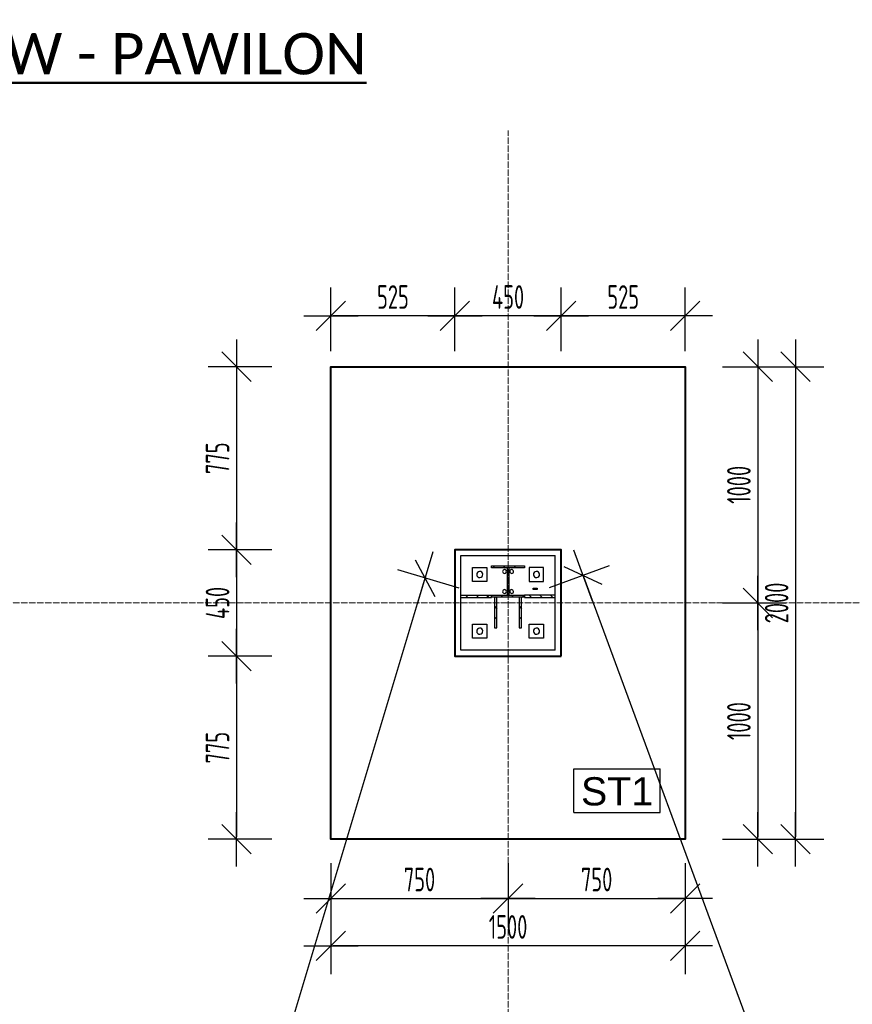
# Model space of a CAD drawing. Extents: x 68682 to 121374, y -47510 to -252.
# Tile 14 of 38: x 87124 to 90650, y -4419 to -252. Entities that reach past the tile are written whole.
import ezdxf
from ezdxf.enums import TextEntityAlignment as Align

# ---------------------------------------------------------------- set-up
doc = ezdxf.new("R2010")
doc.units = 0
doc.header["$LTSCALE"] = 1.125
doc.linetypes.add('GCAD_ISO04W100', pattern=[30, 24, -3, 0, -3])
for name, color, linetype, lineweight in [('--K_Fundamenty_lawy_przekroj', 41, 'Continuous', 40), ('M_Opisy inne', 7, 'Continuous', 25), ('M_Osie', 1, 'GCAD_ISO04W100', 15), ('M_Teksty duże', 3, 'Continuous', 50), ('M_Teksty średnie', 152, 'Continuous', 25)]:
    doc.layers.add(name, color=color, linetype=linetype, lineweight=lineweight)
for name, color, linetype in [('--TW_Wymiary', 1, 'Continuous'), ('TS_INNE_OBIEKTY', 7, 'Continuous'), ('TS_LINIE_WIDOCZNE', 7, 'Continuous'), ('TS_OPISY', 7, 'Continuous'), ('TS_OPISY_LINIE', 7, 'Continuous'), ('TS_OPISY_RAMKA', 7, 'Continuous'), ('TS_WYPELNIENIE', 7, 'Continuous')]:
    doc.layers.add(name, color=color, linetype=linetype)
doc.styles.add('ARIAL', font='arial.ttf')
doc.styles.add('MCAD_TD', font='calibri.ttf')
doc.styles.add('MCAD_TS', font='GENISO.SHX', dxfattribs={"width": 0.8})
doc.styles.add('MCAD_TWYM', font='GENISO.SHX', dxfattribs={"width": 0.7})
doc.dimstyles.new('MCAD_KR_50 [mm]', dxfattribs={"dimscale": 5, "dimtxt": 20, "dimasz": 2, "dimexe": 24, "dimexo": 0, "dimgap": 0, "dimtad": 0, "dimdec": 1, "dimrnd": 0.5, "dimzin": 9, "dimdsep": 46, "dimtxsty": 'MCAD_TWYM', "dimblk": 'MC_WYM_KR', "dimcen": 0, "dimdle": 20, "dimclrd": 256, "dimclre": 256, "dimclrt": 7, "dimazin": 0, "dimtfac": 0.033333, "dimtdec": 1, "dimtmove": 0, "dimatfit": 3, "dimldrblk": 'MC_WYM_ST', "dimfxl": 30, "dimfxlon": 1, "dimtvp": 0.8, "dimtolj": 1, "dimarcsym": 0})

# ---------------------------------------------------------------- blocks, each defined once
blk = doc.blocks.new('eoprz')
blk = doc.blocks.new('MC_WYM_KR')
at = {"color": 7, "linetype": 'ByBlock'}
blk.add_line((6.24, 6.24), (-6.24, -6.24), dxfattribs=at)
at = {"linetype": 'ByBlock'}
blk.add_line((11.52, 0), (-11.52, 0), dxfattribs=at)
blk = doc.blocks.new('*D4623')
at = {"layer": '--TW_Wymiary', "lineweight": -2}
for p, q in [((89417.2, -1655.5), (89417.2, -1385.5)), ((89942.2, -1655.5), (89942.2, -1385.5)), ((89932.2, -1505.5), (89427.2, -1505.5))]:
    blk.add_line(p, q, dxfattribs=at)
at = {"layer": 'Defpoints', "color": 0}
for p in [(89417.2, -1505.5), (89417.2, -1720.5), (89942.2, -1720.5)]:
    blk.add_point(p, dxfattribs=at)
at = {"layer": '--TW_Wymiary', "linetype": 'ByBlock', "lineweight": -2, "xscale": 10, "yscale": 10, "zscale": 10, "rotation": 180}
blk.add_blockref('MC_WYM_KR', (89417.2, -1505.5), dxfattribs=at)
at = {"layer": '--TW_Wymiary', "linetype": 'ByBlock', "lineweight": -2, "xscale": 10, "yscale": 10, "zscale": 10}
blk.add_blockref('MC_WYM_KR', (89942.2, -1505.5), dxfattribs=at)
at = {"layer": '--TW_Wymiary', "color": 7, "insert": (89679.7, -1425.5), "char_height": 100, "attachment_point": 5, "style": 'MCAD_TWYM'}
blk.add_mtext('\\A1;525', dxfattribs=at)
blk = doc.blocks.new('MC_WYM_ST')
blk.add_solid([(0, 0), (-14.68, 3), (-14.68, -3), (0, 0)])
blk = doc.blocks.new('*D4624')
at = {"layer": '--TW_Wymiary', "lineweight": -2}
for p, q in [((88967.2, -1655.5), (88967.2, -1385.5)), ((89417.2, -1655.5), (89417.2, -1385.5)), ((89407.2, -1505.5), (88977.2, -1505.5))]:
    blk.add_line(p, q, dxfattribs=at)
at = {"layer": 'Defpoints', "color": 0}
for p in [(88967.2, -1505.5), (88967.2, -1720.5), (89417.2, -1720.5)]:
    blk.add_point(p, dxfattribs=at)
at = {"layer": '--TW_Wymiary', "linetype": 'ByBlock', "lineweight": -2, "xscale": 10, "yscale": 10, "zscale": 10, "rotation": 180}
blk.add_blockref('MC_WYM_KR', (88967.2, -1505.5), dxfattribs=at)
at = {"layer": '--TW_Wymiary', "linetype": 'ByBlock', "lineweight": -2, "xscale": 10, "yscale": 10, "zscale": 10}
blk.add_blockref('MC_WYM_KR', (89417.2, -1505.5), dxfattribs=at)
at = {"layer": '--TW_Wymiary', "color": 7, "insert": (89192.2, -1425.5), "char_height": 100, "attachment_point": 5, "style": 'MCAD_TWYM'}
blk.add_mtext('\\A1;450', dxfattribs=at)
blk = doc.blocks.new('*D4625')
at = {"layer": '--TW_Wymiary', "lineweight": -2}
for p, q in [((88442.2, -1655.5), (88442.2, -1385.5)), ((88967.2, -1655.5), (88967.2, -1385.5)), ((88957.2, -1505.5), (88452.2, -1505.5))]:
    blk.add_line(p, q, dxfattribs=at)
at = {"layer": 'Defpoints', "color": 0}
for p in [(88442.2, -1505.5), (88442.2, -1720.5), (88967.2, -1720.5)]:
    blk.add_point(p, dxfattribs=at)
at = {"layer": '--TW_Wymiary', "linetype": 'ByBlock', "lineweight": -2, "xscale": 10, "yscale": 10, "zscale": 10, "rotation": 180}
blk.add_blockref('MC_WYM_KR', (88442.2, -1505.5), dxfattribs=at)
at = {"layer": '--TW_Wymiary', "linetype": 'ByBlock', "lineweight": -2, "xscale": 10, "yscale": 10, "zscale": 10}
blk.add_blockref('MC_WYM_KR', (88967.2, -1505.5), dxfattribs=at)
at = {"layer": '--TW_Wymiary', "color": 7, "insert": (88704.7, -1425.5), "char_height": 100, "attachment_point": 5, "style": 'MCAD_TWYM'}
blk.add_mtext('\\A1;525', dxfattribs=at)
blk = doc.blocks.new('*D4626')
at = {"layer": '--TW_Wymiary', "lineweight": -2}
for p, q in [((88192.2, -1720.5), (87922.2, -1720.5)), ((88042.2, -1730.5), (88042.2, -2485.5)), ((88192.2, -2495.5), (87922.2, -2495.5))]:
    blk.add_line(p, q, dxfattribs=at)
at = {"layer": 'Defpoints', "color": 0}
for p in [(88442.2, -1720.5), (88042.2, -2495.5), (88439.7, -2495.5)]:
    blk.add_point(p, dxfattribs=at)
at = {"layer": '--TW_Wymiary', "linetype": 'ByBlock', "lineweight": -2, "xscale": 10, "yscale": 10, "zscale": 10}
for p, rotation in [((88042.2, -1720.5), 90), ((88042.2, -2495.5), 270)]:
    blk.add_blockref('MC_WYM_KR', p, dxfattribs=dict(at, rotation=rotation))
at = {"layer": '--TW_Wymiary', "color": 7, "insert": (87962.2, -2108), "char_height": 100, "attachment_point": 5, "rotation": 90, "style": 'MCAD_TWYM'}
blk.add_mtext('\\A1;775', dxfattribs=at)
blk = doc.blocks.new('*D4627')
at = {"layer": '--TW_Wymiary', "lineweight": -2}
for p, q in [((88192.2, -2495.5), (87922.2, -2495.5)), ((88042.2, -2505.5), (88042.2, -2935.5)), ((88192.2, -2945.5), (87922.2, -2945.5))]:
    blk.add_line(p, q, dxfattribs=at)
at = {"layer": 'Defpoints', "color": 0}
for p in [(88439.7, -2495.5), (88042.2, -2945.5), (88442.2, -2945.5)]:
    blk.add_point(p, dxfattribs=at)
at = {"layer": '--TW_Wymiary', "linetype": 'ByBlock', "lineweight": -2, "xscale": 10, "yscale": 10, "zscale": 10}
for p, rotation in [((88042.2, -2495.5), 90), ((88042.2, -2945.5), 270)]:
    blk.add_blockref('MC_WYM_KR', p, dxfattribs=dict(at, rotation=rotation))
at = {"layer": '--TW_Wymiary', "color": 7, "insert": (87962.2, -2720.5), "char_height": 100, "attachment_point": 5, "rotation": 90, "style": 'MCAD_TWYM'}
blk.add_mtext('\\A1;450', dxfattribs=at)
blk = doc.blocks.new('*D4628')
at = {"layer": '--TW_Wymiary', "lineweight": -2}
for p, q in [((88192.2, -2945.5), (87922.2, -2945.5)), ((88042.2, -2955.5), (88042.2, -3710.5)), ((88192.2, -3720.5), (87922.2, -3720.5))]:
    blk.add_line(p, q, dxfattribs=at)
at = {"layer": 'Defpoints', "color": 0}
for p in [(88442.2, -2945.5), (88042.2, -3720.5), (88442.2, -3720.5)]:
    blk.add_point(p, dxfattribs=at)
at = {"layer": '--TW_Wymiary', "linetype": 'ByBlock', "lineweight": -2, "xscale": 10, "yscale": 10, "zscale": 10}
for p, rotation in [((88042.2, -2945.5), 90), ((88042.2, -3720.5), 270)]:
    blk.add_blockref('MC_WYM_KR', p, dxfattribs=dict(at, rotation=rotation))
at = {"layer": '--TW_Wymiary', "color": 7, "insert": (87962.2, -3333), "char_height": 100, "attachment_point": 5, "rotation": 90, "style": 'MCAD_TWYM'}
blk.add_mtext('\\A1;775', dxfattribs=at)
blk = doc.blocks.new('*D4629')
at = {"layer": '--TW_Wymiary', "lineweight": -2}
for p, q in [((88442.2, -3821.1), (88442.2, -4091.1)), ((89192.2, -3821.1), (89192.2, -4091.1)), ((88452.2, -3971.1), (89182.2, -3971.1))]:
    blk.add_line(p, q, dxfattribs=at)
at = {"layer": 'Defpoints', "color": 0}
for p in [(88442.2, -3720.5), (89192.2, -3720.5), (89192.2, -3971.1)]:
    blk.add_point(p, dxfattribs=at)
at = {"layer": '--TW_Wymiary', "linetype": 'ByBlock', "lineweight": -2, "xscale": 10, "yscale": 10, "zscale": 10, "rotation": 180}
blk.add_blockref('MC_WYM_KR', (88442.2, -3971.1), dxfattribs=at)
at = {"layer": '--TW_Wymiary', "linetype": 'ByBlock', "lineweight": -2, "xscale": 10, "yscale": 10, "zscale": 10}
blk.add_blockref('MC_WYM_KR', (89192.2, -3971.1), dxfattribs=at)
at = {"layer": '--TW_Wymiary', "color": 7, "insert": (88817.2, -3891.1), "char_height": 100, "attachment_point": 5, "style": 'MCAD_TWYM'}
blk.add_mtext('\\A1;750', dxfattribs=at)
blk = doc.blocks.new('*D4630')
at = {"layer": '--TW_Wymiary', "lineweight": -2}
for p, q in [((89192.2, -3821.1), (89192.2, -4091.1)), ((89942.2, -3821.1), (89942.2, -4091.1)), ((89202.2, -3971.1), (89932.2, -3971.1))]:
    blk.add_line(p, q, dxfattribs=at)
at = {"layer": 'Defpoints', "color": 0}
for p in [(89192.2, -3720.5), (89942.2, -3720.5), (89942.2, -3971.1)]:
    blk.add_point(p, dxfattribs=at)
at = {"layer": '--TW_Wymiary', "linetype": 'ByBlock', "lineweight": -2, "xscale": 10, "yscale": 10, "zscale": 10, "rotation": 180}
blk.add_blockref('MC_WYM_KR', (89192.2, -3971.1), dxfattribs=at)
at = {"layer": '--TW_Wymiary', "linetype": 'ByBlock', "lineweight": -2, "xscale": 10, "yscale": 10, "zscale": 10}
blk.add_blockref('MC_WYM_KR', (89942.2, -3971.1), dxfattribs=at)
at = {"layer": '--TW_Wymiary', "color": 7, "insert": (89567.2, -3891.1), "char_height": 100, "attachment_point": 5, "style": 'MCAD_TWYM'}
blk.add_mtext('\\A1;750', dxfattribs=at)
blk = doc.blocks.new('*D4631')
at = {"layer": '--TW_Wymiary', "lineweight": -2}
for p, q in [((88442.2, -4021.6), (88442.2, -4291.6)), ((89942.2, -4021.6), (89942.2, -4291.6)), ((89932.2, -4171.6), (88452.2, -4171.6))]:
    blk.add_line(p, q, dxfattribs=at)
at = {"layer": 'Defpoints', "color": 0}
for p in [(88442.2, -3720.5), (89942.2, -3720.5), (88442.2, -4171.6)]:
    blk.add_point(p, dxfattribs=at)
at = {"layer": '--TW_Wymiary', "linetype": 'ByBlock', "lineweight": -2, "xscale": 10, "yscale": 10, "zscale": 10, "rotation": 180}
blk.add_blockref('MC_WYM_KR', (88442.2, -4171.6), dxfattribs=at)
at = {"layer": '--TW_Wymiary', "linetype": 'ByBlock', "lineweight": -2, "xscale": 10, "yscale": 10, "zscale": 10}
blk.add_blockref('MC_WYM_KR', (89942.2, -4171.6), dxfattribs=at)
at = {"layer": '--TW_Wymiary', "color": 7, "insert": (89192.2, -4091.6), "char_height": 100, "attachment_point": 5, "style": 'MCAD_TWYM'}
blk.add_mtext('\\A1;1500', dxfattribs=at)
blk = doc.blocks.new('*D4632')
at = {"layer": '--TW_Wymiary', "lineweight": -2}
for p, q in [((90099.6, -1720.5), (90369.6, -1720.5)), ((90249.6, -1730.5), (90249.6, -2710.5)), ((90099.6, -2720.5), (90369.6, -2720.5))]:
    blk.add_line(p, q, dxfattribs=at)
at = {"layer": 'Defpoints', "color": 0}
for p in [(89942.2, -1720.5), (89942.2, -2720.5), (90249.6, -2720.5)]:
    blk.add_point(p, dxfattribs=at)
at = {"layer": '--TW_Wymiary', "linetype": 'ByBlock', "lineweight": -2, "xscale": 10, "yscale": 10, "zscale": 10}
for p, rotation in [((90249.6, -1720.5), 90), ((90249.6, -2720.5), 270)]:
    blk.add_blockref('MC_WYM_KR', p, dxfattribs=dict(at, rotation=rotation))
at = {"layer": '--TW_Wymiary', "color": 7, "insert": (90169.6, -2220.5), "char_height": 100, "attachment_point": 5, "rotation": 90, "style": 'MCAD_TWYM'}
blk.add_mtext('\\A1;1000', dxfattribs=at)
blk = doc.blocks.new('*D4633')
at = {"layer": '--TW_Wymiary', "lineweight": -2}
for p, q in [((90099.6, -2720.5), (90369.6, -2720.5)), ((90249.6, -2730.5), (90249.6, -3710.5)), ((90099.6, -3720.5), (90369.6, -3720.5))]:
    blk.add_line(p, q, dxfattribs=at)
at = {"layer": 'Defpoints', "color": 0}
for p in [(89942.2, -2720.5), (89942.2, -3720.5), (90249.6, -3720.5)]:
    blk.add_point(p, dxfattribs=at)
at = {"layer": '--TW_Wymiary', "linetype": 'ByBlock', "lineweight": -2, "xscale": 10, "yscale": 10, "zscale": 10}
for p, rotation in [((90249.6, -2720.5), 90), ((90249.6, -3720.5), 270)]:
    blk.add_blockref('MC_WYM_KR', p, dxfattribs=dict(at, rotation=rotation))
at = {"layer": '--TW_Wymiary', "color": 7, "insert": (90169.6, -3220.5), "char_height": 100, "attachment_point": 5, "rotation": 90, "style": 'MCAD_TWYM'}
blk.add_mtext('\\A1;1000', dxfattribs=at)
blk = doc.blocks.new('*D4634')
at = {"layer": '--TW_Wymiary', "lineweight": -2}
for p, q in [((90259.4, -1720.5), (90529.4, -1720.5)), ((90409.4, -1730.5), (90409.4, -3710.5)), ((90259.4, -3720.5), (90529.4, -3720.5))]:
    blk.add_line(p, q, dxfattribs=at)
at = {"layer": 'Defpoints', "color": 0}
for p in [(89992.2, -1720.5), (89992.2, -3720.5), (90409.4, -3720.5)]:
    blk.add_point(p, dxfattribs=at)
at = {"layer": '--TW_Wymiary', "linetype": 'ByBlock', "lineweight": -2, "xscale": 10, "yscale": 10, "zscale": 10}
for p, rotation in [((90409.4, -1720.5), 90), ((90409.4, -3720.5), 270)]:
    blk.add_blockref('MC_WYM_KR', p, dxfattribs=dict(at, rotation=rotation))
at = {"layer": '--TW_Wymiary', "color": 7, "insert": (90329.4, -2720.5), "char_height": 100, "attachment_point": 5, "rotation": 90, "style": 'MCAD_TWYM'}
blk.add_mtext('\\A1;2000', dxfattribs=at)
blk = doc.blocks.new('*D4650')
at = {"layer": '--TW_Wymiary', "lineweight": -2}
for p, q in [((88984.6, -2658.2), (88726, -2580.6)), ((85243.8, -14605.5), (88838.1, -2624.7)), ((85384.6, -14658.2), (85126, -14580.6))]:
    blk.add_line(p, q, dxfattribs=at)
at = {"layer": 'Defpoints', "color": 0}
for p in [(88840.9, -2615.1), (89192.2, -2720.5), (85592.2, -14720.5)]:
    blk.add_point(p, dxfattribs=at)
at = {"layer": '--TW_Wymiary', "linetype": 'ByBlock', "lineweight": -2, "xscale": 10, "yscale": 10, "zscale": 10}
for p, rotation in [((88840.9, -2615.1), 73.30075576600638), ((85240.9, -14615.1), 253.3007557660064)]:
    blk.add_blockref('MC_WYM_KR', p, dxfattribs=dict(at, rotation=rotation))
at = {"layer": '--TW_Wymiary', "color": 7, "insert": (86964.3, -8592.1), "char_height": 100, "attachment_point": 5, "rotation": 73.3008, "style": 'MCAD_TWYM'}
blk.add_mtext('\\A1;12528', dxfattribs=at)
blk = doc.blocks.new('*D4651')
at = {"layer": '--TW_Wymiary', "lineweight": -2}
for p, q in [((89368.3, -2655.5), (89621.6, -2562)), ((89512.5, -2612.9), (93935.6, -14594.1)), ((93798.3, -14655.5), (94051.6, -14562))]:
    blk.add_line(p, q, dxfattribs=at)
at = {"layer": 'Defpoints', "color": 0}
for p in [(89192.2, -2720.5), (93939, -14603.5), (93622.2, -14720.5)]:
    blk.add_point(p, dxfattribs=at)
at = {"layer": '--TW_Wymiary', "linetype": 'ByBlock', "lineweight": -2, "xscale": 10, "yscale": 10, "zscale": 10}
for p, rotation in [((89509, -2603.5), 110.2624652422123), ((93939, -14603.5), 290.2624652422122)]:
    blk.add_blockref('MC_WYM_KR', p, dxfattribs=dict(at, rotation=rotation))
at = {"layer": '--TW_Wymiary', "color": 7, "insert": (91799.1, -8575.8), "char_height": 100, "attachment_point": 5, "rotation": 290.2625, "style": 'MCAD_TWYM'}
blk.add_mtext('\\A1;12792', dxfattribs=at)

msp = doc.modelspace()

# ---------------------------------------------------------------- hatches: boundary and pattern name
at = {"layer": 'TS_WYPELNIENIE', "linetype": 'Continuous'}
h = msp.add_hatch(dxfattribs=at)
h.set_pattern_fill('', color=256, scale=10, angle=90, style=0, pattern_type=0)
h.set_pattern_definition([(315, (89262.24, -2877.804), (22.4506, 22.4506), [])])
h.paths.add_polyline_path([(89122.24, -2563.13), (89262.24, -2563.13), (89262.24, -2571.63), (89194.99, -2571.63), (89194.99, -2687.63), (89262.24, -2687.63), (89262.24, -2696.13), (89122.24, -2696.13), (89122.24, -2687.63), (89189.49, -2687.63), (89189.49, -2571.63), (89122.24, -2571.63)])
h = msp.add_hatch(dxfattribs=at)
h.set_pattern_fill('', color=256, scale=10, angle=90, style=0, pattern_type=0)
h.set_pattern_definition([(315, (89122.24, -2753.294), (22.4506, 22.4506), [])])
h.paths.add_polyline_path([(88992.24, -2687.64), (89122.24, -2687.64), (89122.24, -2697.64), (88992.24, -2697.64)])
h = msp.add_hatch(dxfattribs=at)
h.set_pattern_fill('', color=256, scale=10, angle=90, style=0, pattern_type=0)
h.set_pattern_definition([(315, (89144.74, -2744.804), (22.451, 22.451), [])])
h.paths.add_polyline_path([(89134.74, -2696.13), (89144.74, -2696.13), (89144.74, -2826.13), (89134.74, -2826.13)])
h = msp.add_hatch(dxfattribs=at)
h.set_pattern_fill('', color=256, scale=10, angle=90, style=0, pattern_type=0)
h.set_pattern_definition([(315, (89249.74, -2744.804), (22.451, 22.451), [])])
h.paths.add_polyline_path([(89239.74, -2696.13), (89249.74, -2696.13), (89249.74, -2826.13), (89239.74, -2826.13)])
h = msp.add_hatch(dxfattribs=at)
h.set_pattern_fill('', color=256, scale=10, angle=90, style=0, pattern_type=0)
h.set_pattern_definition([(315, (89392.235, -2753.294), (22.4506, 22.4506), [])])
h.paths.add_polyline_path([(89262.24, -2687.64), (89392.23, -2687.64), (89392.23, -2697.64), (89262.24, -2697.64)])

# ---------------------------------------------------------------- linework, layer by layer
at = {"layer": '--K_Fundamenty_lawy_przekroj'}
for points in [[(88442.24, -1720.47), (89942.24, -1720.47), (89942.24, -3720.47), (88442.24, -3720.47)], [(89417.24, -2945.47), (89417.24, -2495.47), (88967.24, -2495.47), (88967.24, -2945.47)]]:
    msp.add_lwpolyline(points, close=True, dxfattribs=at)
at = {"layer": 'M_Osie'}
for p, q in [((89192.24, -16720.47), (89192.24, -720.47)), ((76502.24, -2720.47), (95372.24, -2720.47))]:
    msp.add_line(p, q, dxfattribs=at)
at = {"layer": 'TS_INNE_OBIEKTY', "color": 253, "linetype": 'Continuous'}
for p, q in [((89122.24, -2563.13), (89262.24, -2563.13)), ((89122.24, -2571.63), (89122.24, -2563.13)), ((89189.49, -2571.63), (89122.24, -2571.63)), ((89189.49, -2687.63), (89189.49, -2571.63)), ((89262.24, -2571.63), (89194.99, -2571.63)), ((89194.99, -2571.63), (89194.99, -2687.63)), ((89262.24, -2563.13), (89262.24, -2571.63)), ((89298.26, -2657.64), (89315.42, -2657.59)), ((89298.26, -2663.64), (89298.26, -2657.64)), ((89315.62, -2663.59), (89298.26, -2663.64)), ((89315.42, -2657.59), (89315.62, -2663.59)), ((88992.24, -2687.64), (89122.24, -2687.64)), ((88992.24, -2697.64), (88992.24, -2687.64)), ((88992.24, -2697.64), (89122.24, -2697.64)), ((89122.24, -2687.63), (89189.49, -2687.63)), ((89122.24, -2696.13), (89122.24, -2687.63)), ((89122.24, -2687.64), (89122.24, -2697.64)), ((89262.24, -2696.13), (89122.24, -2696.13)), ((89144.74, -2696.13), (89134.74, -2696.13)), ((89134.74, -2696.13), (89134.74, -2826.13)), ((89144.74, -2826.13), (89144.74, -2696.13)), ((89194.99, -2687.63), (89262.24, -2687.63)), ((89249.74, -2696.13), (89239.74, -2696.13)), ((89239.74, -2696.13), (89239.74, -2826.13)), ((89249.74, -2826.13), (89249.74, -2696.13)), ((89262.24, -2687.63), (89262.24, -2696.13)), ((89392.23, -2687.64), (89262.24, -2687.64)), ((89262.24, -2687.64), (89262.24, -2697.64)), ((89262.24, -2697.64), (89392.23, -2697.64)), ((89392.23, -2697.64), (89392.23, -2687.64)), ((89134.74, -2826.13), (89144.74, -2826.13)), ((89239.74, -2826.13), (89249.74, -2826.13))]:
    msp.add_line(p, q, dxfattribs=at)
for centre, radius, start, end in [((89177.24, -2587.13), 8, 72, 252), ((89177.24, -2587.13), 8, 72, 252), ((89177.24, -2587.13), 8, 252, 72), ((89177.24, -2587.13), 8, 252, 72), ((89207.24, -2587.13), 8, 72, 252), ((89207.24, -2587.13), 8, 72, 252), ((89207.24, -2587.13), 8, 252, 72), ((89207.24, -2587.13), 8, 252, 72), ((89072.24, -2599.8), 13, 162, 342), ((89072.24, -2599.8), 13, 162, 342), ((89072.24, -2599.8), 13, 342, 162), ((89072.24, -2599.8), 13, 342, 162), ((89312.24, -2599.8), 13, 162, 342), ((89312.24, -2599.8), 13, 162, 342), ((89312.24, -2599.8), 13, 342, 162), ((89312.24, -2599.8), 13, 342, 162), ((89177.24, -2672.13), 8, 72, 252), ((89177.24, -2672.13), 8, 72, 252), ((89177.24, -2672.13), 8, 252, 72), ((89177.24, -2672.13), 8, 252, 72), ((89207.24, -2672.13), 8, 72, 252), ((89207.24, -2672.13), 8, 72, 252), ((89207.24, -2672.13), 8, 252, 72), ((89207.24, -2672.13), 8, 252, 72), ((89072.24, -2839.8), 13, 342, 162), ((89072.24, -2839.8), 13, 342, 162), ((89312.24, -2839.8), 13, 342, 162), ((89312.24, -2839.8), 13, 342, 162), ((89072.24, -2839.8), 13, 162, 342), ((89072.24, -2839.8), 13, 162, 342), ((89312.24, -2839.8), 13, 162, 342), ((89312.24, -2839.8), 13, 162, 342)]:
    msp.add_arc(centre, radius, start, end, dxfattribs=at)
at = {"layer": 'TS_LINIE_WIDOCZNE', "color": 253, "linetype": 'Continuous'}
for p, q in [((88992.24, -2519.8), (89392.24, -2519.8)), ((88992.24, -2687.64), (88992.24, -2519.8)), ((89392.24, -2687.64), (89392.24, -2519.8)), ((89042.24, -2629.8), (89042.24, -2569.8)), ((89042.24, -2569.8), (89102.24, -2569.8)), ((89102.24, -2569.8), (89102.24, -2629.8)), ((89282.24, -2569.8), (89282.24, -2629.8)), ((89342.24, -2569.8), (89282.24, -2569.8)), ((89342.24, -2629.8), (89342.24, -2569.8)), ((89102.24, -2629.8), (89042.24, -2629.8)), ((89282.24, -2629.8), (89342.24, -2629.8)), ((88992.24, -2919.8), (88992.24, -2697.64)), ((89392.24, -2919.8), (89392.24, -2697.64)), ((89042.24, -2809.8), (89102.24, -2809.8)), ((89042.24, -2869.8), (89042.24, -2809.8)), ((89102.24, -2809.8), (89102.24, -2869.8)), ((89282.24, -2869.8), (89282.24, -2809.8)), ((89282.24, -2809.8), (89342.24, -2809.8)), ((89342.24, -2809.8), (89342.24, -2869.8)), ((89102.24, -2869.8), (89042.24, -2869.8)), ((89342.24, -2869.8), (89282.24, -2869.8)), ((89392.24, -2919.8), (88992.24, -2919.8))]:
    msp.add_line(p, q, dxfattribs=at)
at = {"layer": 'TS_OPISY_RAMKA', "linetype": 'Continuous'}
for p, q in [((89471.01, -3422.4), (89836.56, -3422.4)), ((89471.01, -3607.4), (89471.01, -3422.4)), ((89836.56, -3607.4), (89836.56, -3422.4)), ((89471.01, -3607.4), (89836.56, -3607.4))]:
    msp.add_line(p, q, dxfattribs=at)

# ---------------------------------------------------------------- block references
at = {"layer": 'M_Opisy inne'}
ref = msp.add_blockref('eoprz', (86675.84, -536.04), dxfattribs=at)
ref.add_attrib('Nazwa', '%%URZUT FUNDAMENTÓW - PAWILON', dxfattribs={"layer": 'M_Teksty duże', "height": 175, "style": 'MCAD_TD'}).set_placement((86675.84, -396.04), align=Align.MIDDLE_CENTER)
ref.add_attrib('Skala', '1:50', dxfattribs={"layer": 'M_Teksty średnie', "height": 125, "style": 'MCAD_TS', "width": 0.8}).set_placement((86675.84, -661.04), align=Align.MIDDLE_CENTER)

# ---------------------------------------------------------------- dimensions: what is measured, and where the dimension line sits
at = {"layer": '--TW_Wymiary'}
for base, p1, p2, picture, middle in [((88442.24, -1505.47), (88967.24, -1720.47), (88442.24, -1720.47), '*D4625', (88704.74, -1425.47)), ((88967.24, -1505.47), (89417.24, -1720.47), (88967.24, -1720.47), '*D4624', (89192.24, -1425.47)), ((88442.24, -4171.6), (89942.24, -3720.47), (88442.24, -3720.47), '*D4631', (89192.24, -4091.6)), ((89942.24, -3971.14), (89192.24, -3720.47), (89942.24, -3720.47), '*D4630', (89567.24, -3891.14))]:
    dim = msp.add_linear_dim(base=base, p1=p1, p2=p2, dimstyle='MCAD_KR_50 [mm]', override={"dimtmove": 1}, dxfattribs=at)
    dim.commit()
    dim.dimension.update_dxf_attribs({"geometry": picture, "text_midpoint": middle})
for base, p1, p2, picture, middle in [((89417.24, -1505.47), (89942.24, -1720.47), (89417.24, -1720.47), '*D4623', (89679.74, -1425.47)), ((89192.24, -3971.14), (88442.24, -3720.47), (89192.24, -3720.47), '*D4629', (88817.24, -3891.14))]:
    dim = msp.add_linear_dim(base=base, p1=p1, p2=p2, dimstyle='MCAD_KR_50 [mm]', dxfattribs=at)
    dim.commit()
    dim.dimension.update_dxf_attribs({"geometry": picture, "text_midpoint": middle})
for base, p1, p2, picture, middle in [((88042.24, -2495.47), (88442.24, -1720.47), (88439.74, -2495.47), '*D4626', (87962.24, -2107.97)), ((90249.58, -2720.47), (89942.24, -1720.47), (89942.24, -2720.47), '*D4632', (90169.58, -2220.47)), ((90409.43, -3720.47), (89992.24, -1720.47), (89992.24, -3720.47), '*D4634', (90329.43, -2720.47)), ((90249.58, -3720.47), (89942.24, -2720.47), (89942.24, -3720.47), '*D4633', (90169.58, -3220.47))]:
    dim = msp.add_linear_dim(base=base, p1=p1, p2=p2, angle=270, dimstyle='MCAD_KR_50 [mm]', dxfattribs=at)
    dim.commit()
    dim.dimension.update_dxf_attribs({"geometry": picture, "text_midpoint": middle})
for base, p1, p2, picture, middle in [((88042.24, -2945.47), (88439.74, -2495.47), (88442.24, -2945.47), '*D4627', (87962.24, -2720.47)), ((88042.24, -3720.47), (88442.24, -2945.47), (88442.24, -3720.47), '*D4628', (87962.24, -3332.97))]:
    dim = msp.add_linear_dim(base=base, p1=p1, p2=p2, angle=270, dimstyle='MCAD_KR_50 [mm]', override={"dimtmove": 1}, dxfattribs=at)
    dim.commit()
    dim.dimension.update_dxf_attribs({"geometry": picture, "text_midpoint": middle})
dim = msp.add_aligned_dim(p1=(85592.24, -14720.47), p2=(89192.24, -2720.47), distance=366.77, dimstyle='MCAD_KR_50 [mm]', override={"dimrnd": 1, "dimtxsty": 'MCAD_TWYM', "dimldrblk": 'MC_WYM_ST'}, dxfattribs=at)
dim.commit()
dim.dimension.update_dxf_attribs({"geometry": '*D4650', "text_midpoint": (86964.31, -8592.09)})

# ---------------------------------------------------------------- next in the draw order: wipeouts: each hides what was drawn before it
msp.add_wipeout([(89806.56, -3577.4), (89806.56, -3452.4), (89501.01, -3452.4), (89501.01, -3577.4)]).dxf.layer = 'TS_OPISY_LINIE'

# ---------------------------------------------------------------- next in the draw order: wipeouts: each hides what was drawn before it
msp.add_wipeout([(89806.56, -3577.4), (89806.56, -3452.4), (89501.01, -3452.4), (89501.01, -3577.4)]).dxf.layer = 'TS_OPISY_LINIE'

# ---------------------------------------------------------------- next in the draw order: linework, layer by layer
at = {"layer": '--K_Fundamenty_lawy_przekroj'}
msp.add_lwpolyline([(89942.24, -1720.47), (89942.24, -3720.47), (88442.24, -3720.47), (88442.24, -1720.47)], close=True, dxfattribs=at)

# ---------------------------------------------------------------- next in the draw order: texts
at = {"layer": 'TS_OPISY', "style": 'ARIAL'}
msp.add_text('ST1', height=119.385, dxfattribs=at).set_placement((89501.01, -3577.4))

# ---------------------------------------------------------------- next in the draw order: dimensions: what is measured, and where the dimension line sits
at = {"layer": '--TW_Wymiary'}
dim = msp.add_aligned_dim(p1=(89192.24, -2720.47), p2=(93622.24, -14720.47), distance=337.69, dimstyle='MCAD_KR_50 [mm]', override={"dimrnd": 1, "dimtxsty": 'MCAD_TWYM', "dimldrblk": 'MC_WYM_ST'}, dxfattribs=at)
dim.commit()
dim.dimension.update_dxf_attribs({"geometry": '*D4651', "text_midpoint": (91799.08, -8575.81)})

doc.saveas('drawing.dxf')
